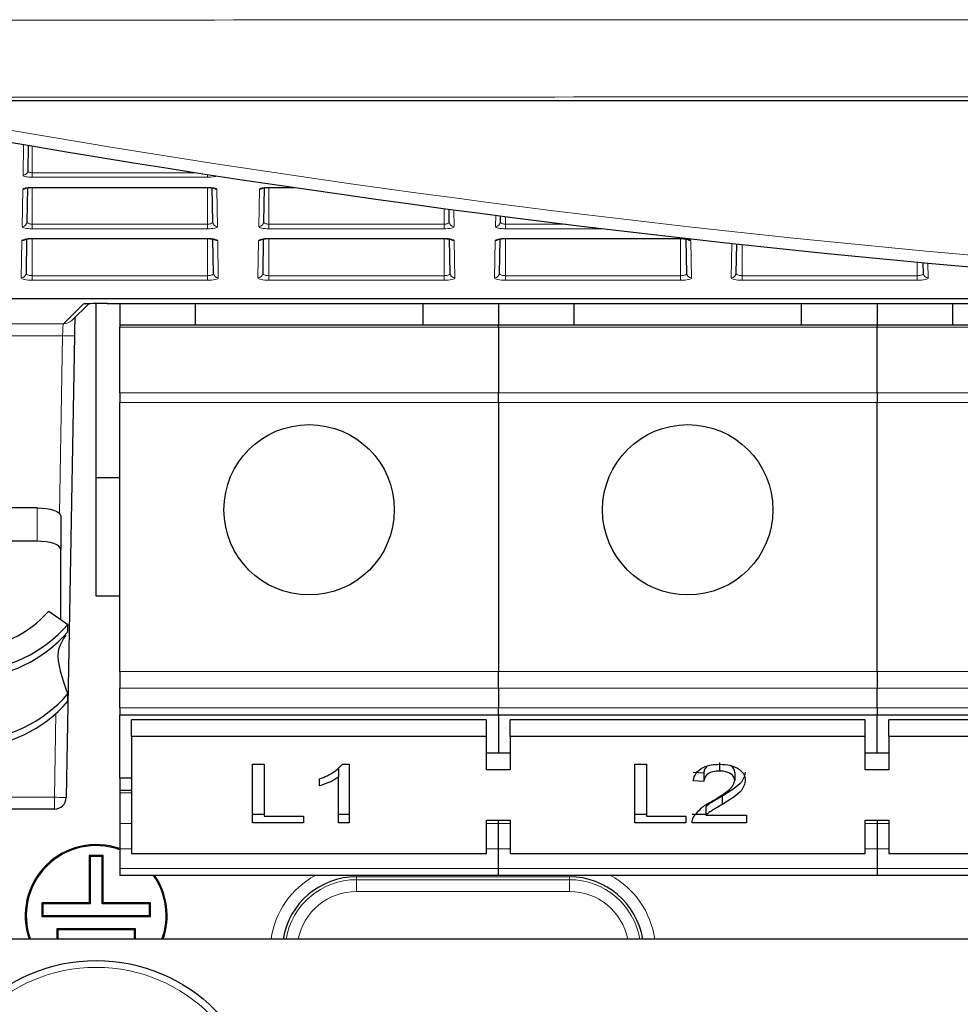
# Paper-space layout 'Blatt3' of a CAD drawing. Header units: millimetres. Extents: x 5 to 418, y 2 to 292.
# Tile 6 of 56: x 63 to 77, y 131 to 145. Entities that reach past the tile are written whole.
import ezdxf

# ---------------------------------------------------------------- set-up
doc = ezdxf.new("R2010")
doc.units = ezdxf.units.MM

psp = doc.layouts.new('Blatt3')

# ---------------------------------------------------------------- linework, layer by layer
at = {"color": 7, "linetype": 'Continuous', "lineweight": 25}
for p, q in [((122.0189, 144.202), (60.9627, 144.202)), ((63.5347, 143.574), (63.5285, 143.2165)), ((63.5243, 142.976), (63.5159, 142.4938)), ((63.5908, 142.9806), (66.0574, 142.9806)), ((66.1323, 142.4938), (66.1239, 142.9762)), ((66.8576, 142.976), (66.8492, 142.4938)), ((66.9241, 142.9806), (67.2795, 142.9806)), ((69.4657, 142.4938), (69.4625, 142.6748)), ((70.184, 142.5802), (70.1825, 142.4938)), ((63.5117, 142.2548), (63.5032, 141.7711)), ((63.5908, 142.2606), (63.5908, 142.2621)), ((63.5908, 142.2606), (66.0574, 142.2606)), ((66.145, 141.7711), (66.1365, 142.2548)), ((66.845, 142.2548), (66.8366, 141.7711)), ((66.9241, 142.2606), (66.9241, 142.2621)), ((66.9241, 142.2606), (69.3908, 142.2606)), ((69.4783, 141.7711), (69.4698, 142.2548)), ((70.1574, 142.2513), (70.1574, 142.2501)), ((70.1783, 142.2548), (70.1699, 141.7711)), ((70.2574, 142.2606), (70.2574, 142.2621)), ((70.2574, 142.2606), (72.7241, 142.2606)), ((72.8116, 141.7711), (72.8032, 142.2548)), ((73.5105, 142.1854), (73.5032, 141.7711)), ((76.145, 141.7711), (76.1423, 141.9209)), ((64.1458, 141.107), (64.3862, 141.3432)), ((64.4908, 138.8897), (64.4908, 141.3447)), ((64.6478, 141.3454), (84.8418, 141.3454)), ((64.8241, 141.3454), (64.8241, 141.0397)), ((65.8908, 141.0397), (65.8908, 141.3454)), ((69.0908, 141.3454), (69.0908, 141.0397)), ((70.1574, 141.3454), (70.1574, 141.0397)), ((71.2241, 141.0397), (71.2241, 141.3454)), ((74.4241, 141.3454), (74.4241, 141.0397)), ((75.4908, 141.3454), (75.4908, 141.0397)), ((76.5574, 141.0397), (76.5574, 141.3454)), ((70.1574, 141.0397), (64.8241, 141.0397)), ((64.8241, 141.0397), (64.8241, 141.0117)), ((64.8241, 140.0892), (64.8241, 141.0117)), ((70.1574, 141.0117), (70.1574, 141.0397)), ((75.4908, 141.0397), (70.1574, 141.0397)), ((70.1574, 141.0117), (70.1574, 140.0892)), ((80.8241, 141.0397), (75.4908, 141.0397)), ((75.4908, 141.0397), (75.4908, 141.0117)), ((75.4908, 140.0892), (75.4908, 141.0117)), ((64.184, 140.8896), (64.0684, 134.3868)), ((64.8241, 140.0892), (64.8241, 139.9505)), ((70.1574, 139.9505), (70.1574, 140.0892)), ((75.4908, 140.0892), (75.4908, 139.9505)), ((64.8241, 136.1611), (64.8241, 139.9505)), ((70.1574, 139.9505), (70.1574, 136.1611)), ((75.4908, 136.1611), (75.4908, 139.9505)), ((64.8241, 138.8897), (64.4908, 138.8897)), ((64.4908, 137.223), (64.4908, 138.8897)), ((63.6574, 138.4666), (61.1574, 138.4666)), ((63.9908, 138.3526), (63.9908, 137.8827)), ((63.6574, 137.9967), (61.1574, 137.9967)), ((63.9908, 136.8957), (63.9908, 137.8827)), ((64.8241, 137.223), (64.4908, 137.223)), ((63.8235, 137.013), (64.0908, 136.8255)), ((64.0908, 136.7218), (64.0908, 136.8255)), ((64.8241, 136.1611), (64.8241, 135.9254)), ((70.1574, 135.9254), (70.1574, 136.1611)), ((75.4908, 136.1611), (75.4908, 135.9254)), ((64.0908, 135.7425), (64.0908, 135.8462)), ((64.8241, 135.6493), (64.8241, 135.9254)), ((70.1574, 135.9254), (70.1574, 135.6493)), ((75.4908, 135.6493), (75.4908, 135.9254)), ((64.8241, 135.6493), (64.8241, 135.5517)), ((64.8241, 135.5517), (70.1574, 135.5517)), ((64.8241, 134.6593), (64.8241, 135.5517)), ((70.1574, 135.5517), (70.1574, 135.6493)), ((70.1574, 135.5517), (75.4908, 135.5517)), ((70.1574, 135.5517), (70.1574, 135.0099)), ((75.4908, 135.6493), (75.4908, 135.5517)), ((75.4908, 135.5517), (80.8241, 135.5517)), ((75.4908, 135.0099), (75.4908, 135.5517)), ((64.9908, 135.2456), (64.9908, 135.4813)), ((69.9908, 135.4813), (64.9908, 135.4813)), ((69.9908, 135.2456), (69.9908, 135.4813)), ((70.3241, 135.2456), (70.3241, 135.4813)), ((75.3241, 135.4813), (70.3241, 135.4813)), ((75.3241, 135.2456), (75.3241, 135.4813)), ((75.6574, 135.2456), (75.6574, 135.4813)), ((80.6574, 135.4813), (75.6574, 135.4813)), ((69.9908, 135.2456), (64.9908, 135.2456)), ((64.9908, 135.2456), (64.9908, 133.5957)), ((69.9908, 134.7742), (69.9908, 135.2456)), ((70.3241, 135.2456), (70.3241, 134.7742)), ((75.3241, 135.2456), (70.3241, 135.2456)), ((75.3241, 134.7742), (75.3241, 135.2456)), ((75.6574, 135.2456), (75.6574, 134.7742)), ((80.6574, 135.2456), (75.6574, 135.2456)), ((70.3241, 135.0099), (69.9908, 135.0099)), ((75.6574, 135.0099), (75.3241, 135.0099)), ((66.6947, 134.8549), (66.8592, 134.8549)), ((66.6947, 134.0299), (66.6947, 134.8549)), ((66.8592, 134.8549), (66.8592, 134.1251)), ((67.9595, 134.8549), (68.0558, 134.8549)), ((68.0558, 134.8549), (68.0558, 134.0299)), ((72.0793, 134.8549), (72.2438, 134.8549)), ((72.0793, 134.0299), (72.0793, 134.8549)), ((72.2438, 134.8549), (72.2438, 134.1251)), ((73.2726, 134.8775), (73.2726, 134.7597)), ((67.9062, 134.7906), (67.8641, 134.7682)), ((67.9062, 134.7906), (67.9062, 134.6728)), ((70.3241, 134.7742), (69.9908, 134.7742)), ((73.0515, 134.7295), (72.902, 134.74)), ((73.0515, 134.7295), (73.0515, 134.6116)), ((73.4853, 134.744), (73.4853, 134.6262)), ((75.6574, 134.7742), (75.3241, 134.7742)), ((64.9908, 134.6593), (64.8241, 134.6593)), ((64.8241, 134.6593), (64.8241, 134.4868)), ((67.637, 134.5511), (67.637, 134.6486)), ((67.9062, 134.0299), (67.9062, 134.6728)), ((73.0515, 134.6116), (72.902, 134.6222)), ((64.9908, 134.4868), (64.8241, 134.4868)), ((64.8241, 134.4868), (64.8241, 134.4507)), ((64.8241, 134.4507), (64.8241, 134.0201)), ((73.3112, 134.4066), (73.3112, 134.2887)), ((63.9018, 134.2231), (61.1493, 134.2231)), ((66.8592, 134.1478), (66.6947, 134.1478)), ((68.0558, 134.1478), (67.9062, 134.1478)), ((72.2438, 134.1478), (72.0793, 134.1478)), ((73.0791, 134.1478), (72.887, 134.1478)), ((73.0791, 134.2535), (73.0791, 134.1357)), ((64.8241, 134.0201), (64.8241, 133.6635)), ((67.4127, 134.0299), (66.6947, 134.0299)), ((66.8592, 134.1251), (67.4127, 134.1251)), ((67.4127, 134.1251), (67.4127, 134.0299)), ((68.0558, 134.0299), (67.9062, 134.0299)), ((69.9908, 134.0671), (70.3241, 134.0671)), ((69.9908, 133.5957), (69.9908, 134.0671)), ((70.1574, 134.0201), (70.1574, 134.0671)), ((70.1574, 133.6635), (70.1574, 134.0201)), ((70.3241, 134.0671), (70.3241, 133.5957)), ((72.7973, 134.0299), (72.0793, 134.0299)), ((72.2438, 134.1251), (72.7973, 134.1251)), ((72.7973, 134.1251), (72.7973, 134.0299)), ((73.6498, 134.0299), (72.887, 134.0299)), ((73.0791, 134.1357), (73.6498, 134.1357)), ((73.6498, 134.1357), (73.6498, 134.0299)), ((75.3241, 134.0671), (75.6574, 134.0671)), ((75.3241, 133.5957), (75.3241, 134.0671)), ((75.4908, 134.0671), (75.4908, 134.0201)), ((75.4908, 134.0201), (75.4908, 133.6635)), ((75.6574, 134.0671), (75.6574, 133.5957)), ((64.8241, 133.6635), (64.8241, 133.3874)), ((64.9908, 133.5957), (69.9908, 133.5957)), ((70.1574, 133.3874), (70.1574, 133.6635)), ((70.3241, 133.5957), (75.3241, 133.5957)), ((75.4908, 133.6635), (75.4908, 133.3874)), ((75.6574, 133.5957), (80.6574, 133.5957)), ((64.3928, 133.571), (64.3928, 132.9043)), ((64.3928, 133.571), (64.4074, 133.5564)), ((64.5887, 133.571), (64.3928, 133.571)), ((64.4074, 133.5564), (64.4074, 132.8897)), ((64.5741, 133.5564), (64.4074, 133.5564)), ((64.5887, 133.571), (64.5741, 133.5564)), ((64.5741, 132.8897), (64.5741, 133.5564)), ((64.5887, 132.9043), (64.5887, 133.571)), ((64.8241, 133.3874), (64.8241, 133.2897)), ((70.1574, 133.2897), (70.1574, 133.3874)), ((75.4908, 133.3874), (75.4908, 133.2897)), ((70.1574, 133.2897), (64.8241, 133.2897)), ((75.4908, 133.2897), (70.1574, 133.2897)), ((80.8241, 133.2897), (75.4908, 133.2897)), ((63.7262, 132.9043), (63.7408, 132.8897)), ((64.3928, 132.9043), (63.7262, 132.9043)), ((63.7262, 132.9043), (63.7262, 132.7085)), ((63.7408, 132.8897), (63.7408, 132.7231)), ((64.4074, 132.8897), (63.7408, 132.8897)), ((64.3928, 132.9043), (64.4074, 132.8897)), ((64.5887, 132.9043), (64.5741, 132.8897)), ((65.2408, 132.8897), (64.5741, 132.8897)), ((65.2553, 132.9043), (64.5887, 132.9043)), ((65.2553, 132.9043), (65.2408, 132.8897)), ((65.2408, 132.7231), (65.2408, 132.8897)), ((65.2553, 132.7085), (65.2553, 132.9043)), ((63.7262, 132.7085), (63.7408, 132.7231)), ((63.7262, 132.7085), (65.2553, 132.7085)), ((63.7408, 132.7231), (65.2408, 132.7231)), ((65.2553, 132.7085), (65.2408, 132.7231)), ((63.9345, 132.5376), (63.9345, 132.3897)), ((63.9345, 132.5376), (63.9491, 132.5231)), ((65.047, 132.5376), (63.9345, 132.5376)), ((63.9491, 132.5231), (63.9491, 132.3897)), ((65.0324, 132.5231), (63.9491, 132.5231)), ((65.047, 132.5376), (65.0324, 132.5231)), ((65.0324, 132.3897), (65.0324, 132.5231)), ((65.047, 132.3897), (65.047, 132.5376)), ((120.4908, 132.3897), (62.4908, 132.3897))]:
    psp.add_line(p, q, dxfattribs=at)
at = {"color": 7, "linetype": 'Continuous', "lineweight": 18}
for p, q in [((63.4618, 143.1524), (63.4694, 143.5852)), ((63.5908, 143.5645), (63.5908, 143.189)), ((63.5908, 143.1249), (63.5908, 143.189)), ((63.5908, 143.189), (65.9007, 143.189)), ((66.0574, 143.1249), (66.0574, 143.1647)), ((66.0574, 143.1249), (63.5908, 143.1249)), ((63.4492, 142.4297), (63.4583, 142.954)), ((63.5908, 142.9821), (66.0574, 142.9821)), ((63.5908, 142.9806), (63.5908, 142.9821)), ((63.5908, 142.9806), (63.5908, 142.4636)), ((66.0574, 142.9806), (66.0574, 142.9821)), ((66.0574, 142.9806), (66.0574, 142.4636)), ((66.1898, 142.954), (66.199, 142.4297)), ((66.7825, 142.4297), (66.7917, 142.954)), ((66.9241, 142.9821), (67.2696, 142.9821)), ((66.9241, 142.9806), (66.9241, 142.9821)), ((66.9241, 142.9806), (66.9241, 142.4636)), ((69.3908, 142.6844), (69.3908, 142.4636)), ((69.5282, 142.6661), (69.5323, 142.4297)), ((63.5908, 142.3995), (63.5908, 142.4636)), ((63.5908, 142.4636), (66.0574, 142.4636)), ((66.0574, 142.3995), (66.0574, 142.4636)), ((66.9241, 142.3995), (66.9241, 142.4636)), ((66.9241, 142.4636), (69.3908, 142.4636)), ((69.3908, 142.3995), (69.3908, 142.4636)), ((70.1159, 142.4297), (70.1186, 142.5887)), ((70.2574, 142.5708), (70.2574, 142.4636)), ((70.2574, 142.3995), (70.2574, 142.4636)), ((70.2574, 142.4636), (71.1095, 142.4636)), ((66.0574, 142.3995), (63.5908, 142.3995)), ((69.3908, 142.3995), (66.9241, 142.3995)), ((71.6362, 142.3995), (70.2574, 142.3995)), ((63.4366, 141.707), (63.4457, 142.2313)), ((63.5908, 142.2621), (66.0574, 142.2621)), ((63.5908, 142.2606), (63.5908, 141.7382)), ((66.0574, 142.2606), (66.0574, 142.2621)), ((66.0574, 142.2606), (66.0574, 141.7382)), ((66.2025, 142.2313), (66.2116, 141.707)), ((66.7699, 141.707), (66.7791, 142.2313)), ((66.9241, 142.2621), (69.3908, 142.2621)), ((66.9241, 142.2606), (66.9241, 141.7382)), ((69.3908, 142.2606), (69.3908, 142.2621)), ((69.3908, 142.2606), (69.3908, 141.7382)), ((69.5358, 142.2313), (69.5449, 141.707)), ((70.1032, 141.707), (70.1124, 142.2313)), ((70.2574, 142.2621), (72.7241, 142.2621)), ((70.2574, 142.2606), (70.2574, 141.7382)), ((72.7241, 142.2606), (72.7241, 142.2621)), ((72.7241, 142.2606), (72.7241, 141.7382)), ((72.8691, 142.2313), (72.8783, 141.707)), ((73.4366, 141.707), (73.4451, 142.1925)), ((73.5908, 142.1767), (73.5908, 141.7382)), ((76.0574, 141.9288), (76.0574, 141.7382)), ((76.208, 141.9149), (76.2116, 141.707)), ((63.5908, 141.6741), (63.5908, 141.7382)), ((63.5908, 141.7382), (66.0574, 141.7382)), ((66.0574, 141.6741), (63.5908, 141.6741)), ((66.0574, 141.6741), (66.0574, 141.7382)), ((66.9241, 141.6741), (66.9241, 141.7382)), ((66.9241, 141.7382), (69.3908, 141.7382)), ((69.3908, 141.6741), (66.9241, 141.6741)), ((69.3908, 141.6741), (69.3908, 141.7382)), ((70.2574, 141.6741), (70.2574, 141.7382)), ((70.2574, 141.7382), (72.7241, 141.7382)), ((72.7241, 141.6741), (70.2574, 141.6741)), ((72.7241, 141.6741), (72.7241, 141.7382)), ((73.5908, 141.6741), (73.5908, 141.7382)), ((73.5908, 141.7382), (76.0574, 141.7382)), ((76.0574, 141.6741), (73.5908, 141.6741)), ((76.0574, 141.6741), (76.0574, 141.7382)), ((55.4716, 141.4157), (83.267, 141.4157)), ((83.3405, 141.4121), (55.4716, 141.4121)), ((64.029, 141.0592), (64.3144, 141.3396)), ((64.3144, 141.3396), (64.3414, 141.3418)), ((62.9908, 141.0592), (64.029, 141.0592)), ((64.8241, 141.0117), (70.1574, 141.0117)), ((70.1574, 141.0117), (75.4908, 141.0117)), ((75.4908, 141.0117), (80.8241, 141.0117)), ((64.0173, 140.8926), (62.9908, 140.8926)), ((63.9729, 138.3894), (64.0173, 140.8926)), ((70.1574, 140.0892), (64.8241, 140.0892)), ((75.4908, 140.0892), (70.1574, 140.0892)), ((80.8241, 140.0892), (75.4908, 140.0892)), ((64.8241, 139.9505), (70.1574, 139.9505)), ((70.1574, 139.9505), (75.4908, 139.9505)), ((75.4908, 139.9505), (80.8241, 139.9505)), ((63.6574, 137.9967), (63.6574, 138.4666)), ((70.1574, 136.1611), (64.8241, 136.1611)), ((75.4908, 136.1611), (70.1574, 136.1611)), ((80.8241, 136.1611), (75.4908, 136.1611)), ((64.8241, 135.9254), (70.1574, 135.9254)), ((70.1574, 135.9254), (75.4908, 135.9254)), ((75.4908, 135.9254), (80.8241, 135.9254)), ((63.9018, 134.3897), (63.9227, 135.5677)), ((70.1574, 135.6493), (64.8241, 135.6493)), ((75.4908, 135.6493), (70.1574, 135.6493)), ((80.8241, 135.6493), (75.4908, 135.6493)), ((64.8241, 134.4507), (64.9908, 134.4507)), ((61.1493, 134.3897), (63.9018, 134.3897)), ((63.9018, 134.3897), (63.9018, 134.2231)), ((64.9908, 134.0201), (64.8241, 134.0201)), ((70.1574, 134.0201), (69.9908, 134.0201)), ((70.3241, 134.0201), (70.1574, 134.0201)), ((75.4908, 134.0201), (75.3241, 134.0201)), ((75.6574, 134.0201), (75.4908, 134.0201)), ((64.8241, 133.6635), (64.9908, 133.6635)), ((69.9908, 133.6635), (70.3241, 133.6635)), ((75.3241, 133.6635), (75.4908, 133.6635)), ((75.4908, 133.6635), (75.6574, 133.6635)), ((70.1574, 133.3874), (64.8241, 133.3874)), ((75.4908, 133.3874), (70.1574, 133.3874)), ((80.8241, 133.3874), (75.4908, 133.3874)), ((68.1574, 133.2696), (68.1574, 133.2897)), ((71.1574, 133.2696), (68.1574, 133.2696)), ((68.1574, 133.2696), (68.1574, 133.2288)), ((68.1574, 133.2288), (71.1574, 133.2288)), ((68.1574, 133.2288), (68.1574, 133.0622)), ((71.1574, 133.2696), (71.1574, 133.2897)), ((71.1574, 133.2288), (71.1574, 133.2696)), ((71.1574, 133.2288), (71.1574, 133.0622)), ((71.1574, 133.0622), (68.1574, 133.0622))]:
    psp.add_line(p, q, dxfattribs=at)
at = {"color": 7, "linetype": 'Continuous', "lineweight": 18, "flags": 128}
for points in [[(64.0173, 140.8926), (64.0502, 140.892), (64.0818, 140.8915), (64.1108, 140.8909), (64.1362, 140.8905), (64.1569, 140.8901), (64.1721, 140.8899), (64.1813, 140.8897), (64.184, 140.8896)], [(63.9018, 134.3897), (63.9347, 134.3891), (63.9663, 134.3886), (63.9953, 134.3881), (64.0207, 134.3876), (64.0414, 134.3872), (64.0566, 134.387), (64.0657, 134.3868), (64.0684, 134.3868)]]:
    psp.add_lwpolyline(points, dxfattribs=at)
at = {"color": 7, "linetype": 'Continuous', "lineweight": 25, "flags": 128}
for points in [[(63.6574, 138.4666), (63.7225, 138.4644), (63.785, 138.4579), (63.8426, 138.4474), (63.8931, 138.4332), (63.9346, 138.4159), (63.9654, 138.3962), (63.9844, 138.3748), (63.9908, 138.3526)], [(63.9908, 137.8827), (63.9844, 137.905), (63.9654, 137.9264), (63.9346, 137.9461), (63.8931, 137.9633), (63.8426, 137.9775), (63.785, 137.9881), (63.7225, 137.9945), (63.6574, 137.9967)]]:
    psp.add_lwpolyline(points, dxfattribs=at)
at = {"color": 7, "linetype": 'Continuous', "lineweight": 25}
for centre, radius in [((67.4908, 138.4397), 1.2), ((72.8241, 138.4397), 1.2), ((64.4908, 129.7231), 2.3667)]:
    psp.add_circle(centre, radius, dxfattribs=at)
at = {"color": 7, "linetype": 'Continuous', "lineweight": 18}
psp.add_circle((64.4908, 129.7231), 2.2704, dxfattribs=at)
at = {"color": 7, "linetype": 'Continuous', "lineweight": 25}
for centre, radius, start, end in [((91.4908, 307.8794), 166.6667, 259.163911, 280.836089), ((62.6566, 138.0306), 1.5483, 224.47544, 318.90882), ((62.6564, 138.0631), 1.8945, 224.46963, 319.21385), ((62.6563, 137.9595), 1.8946, 224.60787, 319.21209), ((62.6563, 137.0838), 1.8946, 224.60783, 319.21193), ((62.6564, 136.98), 1.8945, 224.46989, 319.21359), ((63.9018, 134.3897), 0.1667, 270.00369, 358.98658), ((64.4908, 132.7231), 1, 70.52878, 199.47122), ((64.4908, 132.7231), 0.9854, 70.22875, 199.77125), ((64.4908, 132.7231), 0.9854, 340.22875, 35.10326), ((64.4908, 132.7231), 1, 340.52878, 34.51811), ((68.1574, 132.2231), 1.0466, 90, 170.83686), ((71.1574, 132.2231), 1.0466, 9.16314, 90)]:
    psp.add_arc(centre, radius, start, end, dxfattribs=at)
at = {"color": 7, "linetype": 'Continuous', "lineweight": 18}
for centre, radius, start, end in [((91.4908, 307.8794), 166.5, 259.434941, 280.565059), ((63.4626, 143.2183), 0.0659, 269.33687, 358.37495), ((63.4585, 143.0215), 0.0675, 269.86234, 308.08723), ((66.1897, 143.0215), 0.0675, 231.79763, 270.13023), ((66.7918, 143.0215), 0.0675, 269.86962, 308.07995), ((63.45, 142.4957), 0.0659, 269.34348, 358.37066), ((66.1982, 142.4957), 0.0659, 181.62933, 270.65441), ((66.7833, 142.4957), 0.0659, 269.34559, 358.37067), ((69.5316, 142.4957), 0.0659, 181.62933, 270.65441), ((70.1166, 142.4957), 0.0659, 269.34453, 358.37067), ((63.4459, 142.2988), 0.0675, 269.87133, 309.71641), ((66.2023, 142.2988), 0.0675, 230.11822, 270.13254), ((66.7792, 142.2988), 0.0675, 269.87133, 309.71641), ((69.5356, 142.2988), 0.0675, 230.12192, 270.13094), ((70.1126, 142.2988), 0.0675, 269.87049, 309.7183), ((72.869, 142.2988), 0.0675, 230.12007, 270.13174), ((63.4373, 141.773), 0.0659, 269.34027, 358.376), ((66.2109, 141.773), 0.0659, 181.6249, 270.65884), ((66.7707, 141.773), 0.0659, 269.33905, 358.37509), ((69.5442, 141.773), 0.0659, 181.62491, 270.66095), ((70.104, 141.773), 0.0659, 269.3401, 358.3751), ((72.8775, 141.773), 0.0659, 181.6249, 270.6599), ((73.4373, 141.773), 0.0659, 269.3401, 358.3751), ((76.2109, 141.773), 0.0659, 181.62446, 270.66034), ((64.029, 141.2258), 0.1666, 269.97795, 314.49182), ((68.1574, 132.2231), 1.2132, 118.45528, 172.10412), ((68.1574, 132.2231), 1.0058, 90, 170.46146), ((71.1574, 132.2231), 1.0058, 9.53854, 90), ((71.1574, 132.2231), 1.2132, 7.89588, 61.54472), ((68.1574, 132.2231), 0.8391, 90, 168.54377), ((71.1574, 132.2231), 0.8391, 11.45623, 90)]:
    psp.add_arc(centre, radius, start, end, dxfattribs=at)
for centre, major_axis, ratio, start_param, end_param in [((63.5908, 143.1523), (0.129, 0), 0.212558, 3.1378825, 4.712389), ((66.0574, 143.1523), (0.129, 0), 0.212558, 4.712389, 6.0299201), ((63.5908, 142.9539), (0.1324, 0), 0.212558, 1.5707963, 3.1378825), ((66.0574, 142.9539), (0.1324, 0), 0.212558, 0.0037102, 1.5707963), ((66.9241, 142.9539), (0.1324, 0), 0.212558, 1.5707963, 3.1378825), ((63.5908, 142.4296), (0.1416, 0), 0.212558, 3.1378825, 4.712389), ((66.0574, 142.4296), (0.1416, 0), 0.212558, 4.712389, 6.2868955), ((66.9241, 142.4296), (0.1416, 0), 0.212558, 3.1378825, 4.712389), ((69.3908, 142.4296), (0.1416, 0), 0.212558, 4.712389, 6.2868955), ((70.2574, 142.4296), (0.1416, 0), 0.212558, 3.1378825, 4.712389), ((63.5908, 142.2312), (0.145, 0), 0.212558, 1.5707963, 3.1378825), ((66.0574, 142.2312), (0.145, 0), 0.212558, 0.0037102, 1.5707963), ((66.9241, 142.2312), (0.145, 0), 0.212558, 1.5707963, 3.1378825), ((69.3908, 142.2312), (0.145, 0), 0.212558, 0.0037102, 1.5707963), ((70.2574, 142.2312), (0.145, 0), 0.212558, 1.5707963, 3.1378825), ((72.7241, 142.2312), (0.145, 0), 0.212558, 0.0037102, 1.5707963), ((63.5908, 141.7069), (0.1542, 0), 0.212558, 3.1378825, 4.712389), ((66.0574, 141.7069), (0.1542, 0), 0.212558, 4.712389, 6.2868955), ((66.9241, 141.7069), (0.1542, 0), 0.212558, 3.1378825, 4.712389), ((69.3908, 141.7069), (0.1542, 0), 0.212558, 4.712389, 6.2868955), ((70.2574, 141.7069), (0.1542, 0), 0.212558, 3.1378825, 4.712389), ((72.7241, 141.7069), (0.1542, 0), 0.212558, 4.712389, 6.2868955), ((73.5908, 141.7069), (0.1542, 0), 0.212558, 3.1378825, 4.712389), ((76.0574, 141.7069), (0.1542, 0), 0.212558, 4.712389, 6.2868955), ((64.6477, 141.3395), (0.3334, 0), 0.0174523, 2.8514039, 3.1238292), ((64.0232, 140.8926), (0.0059, 0.1667), 0.0348716, 0.0186938, 1.5720368)]:
    psp.add_ellipse(centre, major_axis=major_axis, ratio=ratio, start_param=start_param, end_param=end_param, dxfattribs=at)
at = {"color": 7, "linetype": 'Continuous', "lineweight": 25}
for centre, major_axis, start_param, end_param in [((64.6477, 141.3395), (0.3334, 0), 1.5704862, 2.8514039), ((64.1898, 140.8896), (0.0059, 0.3333), 0.6687675, 1.5711065)]:
    psp.add_ellipse(centre, major_axis=major_axis, ratio=0.0174523, start_param=start_param, end_param=end_param, dxfattribs=at)
at = {"color": 7, "linetype": 'Continuous', "lineweight": 18}
for points, knots in [([(56.4346, 145.3315), (57.737, 145.3329), (61.8578, 145.3373), (68.8076, 145.3423), (78.2197, 145.3445), (88.4522, 145.3445), (95.8365, 145.3327), (99.4741, 145.3327), (99.4741, 145.3327)], [0, 0, 0, 0, 0.0909036, 0.287602, 0.4844278, 0.7466181, 0.9999995, 1, 1, 1, 1]), ([(99.3885, 144.2454), (95.7727, 144.2488), (88.411, 144.2556), (78.2221, 144.2577), (68.8422, 144.255), (61.9167, 144.2501), (57.8095, 144.2456), (56.5116, 144.2442)], [0, 0, 0, 0, 0.2531661, 0.515433, 0.7122522, 0.9090713, 1, 1, 1, 1]), ([(63.5285, 143.2165), (63.5292, 143.2132), (63.5307, 143.2065), (63.5429, 143.1978), (63.5607, 143.1917), (63.5779, 143.1892), (63.5879, 143.189), (63.5908, 143.189)], [0, 0, 0, 0, 0.2396814, 0.4797087, 0.707879, 0.9161785, 1, 1, 1, 1]), ([(63.5159, 142.4938), (63.5171, 142.4895), (63.5193, 142.4817), (63.5364, 142.472), (63.5584, 142.4658), (63.5779, 142.4637), (63.5885, 142.4636), (63.5908, 142.4636)], [0, 0, 0, 0, 0.27831932, 0.51497091, 0.73837337, 0.94510298, 1, 1, 1, 1]), ([(66.0574, 142.4636), (66.0654, 142.4639), (66.0813, 142.4645), (66.1026, 142.469), (66.1195, 142.4759), (66.1305, 142.4845), (66.1317, 142.4908), (66.1323, 142.4938)], [0, 0, 0, 0, 0.1940296, 0.3878628, 0.5882409, 0.8021526, 1, 1, 1, 1]), ([(66.8492, 142.4938), (66.8504, 142.4895), (66.8527, 142.4817), (66.8697, 142.472), (66.8917, 142.4658), (66.9112, 142.4637), (66.9219, 142.4636), (66.9241, 142.4636)], [0, 0, 0, 0, 0.2783195, 0.5149713, 0.7383739, 0.9451232, 1, 1, 1, 1]), ([(69.3908, 142.4636), (69.3987, 142.4639), (69.4146, 142.4645), (69.436, 142.469), (69.4529, 142.4759), (69.4638, 142.4845), (69.4651, 142.4908), (69.4657, 142.4938)], [0, 0, 0, 0, 0.1940484, 0.3878804, 0.5882434, 0.8021539, 1, 1, 1, 1]), ([(70.1825, 142.4938), (70.1837, 142.4895), (70.186, 142.4817), (70.203, 142.472), (70.2251, 142.4658), (70.2445, 142.4637), (70.2552, 142.4636), (70.2574, 142.4636)], [0, 0, 0, 0, 0.2783193, 0.514978, 0.7383821, 0.9451229, 1, 1, 1, 1]), ([(63.5032, 141.7711), (63.5043, 141.7671), (63.5064, 141.7592), (63.5234, 141.7489), (63.5479, 141.7416), (63.572, 141.7385), (63.5863, 141.7383), (63.5908, 141.7382)], [0, 0, 0, 0, 0.2380731, 0.4723133, 0.6967981, 0.9068313, 1, 1, 1, 1]), ([(66.0574, 141.7382), (66.0667, 141.7385), (66.0854, 141.7392), (66.1104, 141.7442), (66.1302, 141.7517), (66.1428, 141.7611), (66.1443, 141.7679), (66.145, 141.7711)], [0, 0, 0, 0, 0.1956717, 0.3911743, 0.5932184, 0.8072817, 1, 1, 1, 1]), ([(66.8366, 141.7711), (66.8376, 141.7671), (66.8397, 141.7592), (66.8567, 141.7489), (66.8812, 141.7416), (66.9053, 141.7385), (66.9197, 141.7383), (66.9241, 141.7382)], [0, 0, 0, 0, 0.2380728, 0.4723241, 0.6968113, 0.9068303, 1, 1, 1, 1]), ([(69.3908, 141.7382), (69.4001, 141.7385), (69.4187, 141.7392), (69.4438, 141.7442), (69.4636, 141.7517), (69.4762, 141.7611), (69.4776, 141.7679), (69.4783, 141.7711)], [0, 0, 0, 0, 0.1956707, 0.3911723, 0.5932154, 0.807285, 1, 1, 1, 1]), ([(70.1699, 141.7711), (70.171, 141.7671), (70.173, 141.7592), (70.1901, 141.7489), (70.2145, 141.7416), (70.2387, 141.7385), (70.253, 141.7383), (70.2574, 141.7382)], [0, 0, 0, 0, 0.2380749, 0.4723226, 0.6968104, 0.90683, 1, 1, 1, 1]), ([(72.7241, 141.7382), (72.7334, 141.7385), (72.752, 141.7392), (72.7771, 141.7442), (72.7969, 141.7517), (72.8095, 141.7611), (72.8109, 141.7679), (72.8116, 141.7711)], [0, 0, 0, 0, 0.1956716, 0.3911742, 0.5932123, 0.8072829, 1, 1, 1, 1]), ([(73.5032, 141.7711), (73.5043, 141.7671), (73.5064, 141.7592), (73.5234, 141.7489), (73.5479, 141.7416), (73.572, 141.7385), (73.5863, 141.7383), (73.5908, 141.7382)], [0, 0, 0, 0, 0.23807187, 0.47231796, 0.69680426, 0.90683062, 1, 1, 1, 1]), ([(76.0574, 141.7382), (76.0667, 141.7385), (76.0854, 141.7392), (76.1104, 141.7442), (76.1302, 141.7517), (76.1428, 141.7611), (76.1443, 141.7679), (76.145, 141.7711)], [0, 0, 0, 0, 0.195679, 0.3911804, 0.5932173, 0.8072829, 1, 1, 1, 1])]:
    psp.add_open_spline(points, degree=3, knots=knots, dxfattribs=at)
at = {"color": 7, "linetype": 'Continuous', "lineweight": 25}
for points, knots in [([(63.5052, 142.9753), (63.5041, 142.9743), (63.5008, 142.9713), (63.498, 142.9703), (63.4985, 142.9705), (63.5042, 142.9724), (63.5174, 142.9753), (63.5405, 142.9786), (63.567, 142.9804), (63.5847, 142.9806), (63.5908, 142.9806)], [0, 0, 0, 0, 0.0441795, 0.131713, 0.2198012, 0.3286264, 0.4734959, 0.6612795, 0.8845026, 1, 1, 1, 1]), ([(66.0574, 142.9806), (66.0698, 142.9804), (66.0938, 142.9799), (66.1234, 142.9766), (66.1414, 142.9732), (66.1495, 142.9705), (66.1493, 142.9706), (66.1492, 142.9706)], [0, 0, 0, 0, 0.2822544, 0.5468546, 0.7685831, 0.9291701, 1, 1, 1, 1]), ([(66.8385, 142.9753), (66.8374, 142.9743), (66.8341, 142.9713), (66.8314, 142.9703), (66.8319, 142.9705), (66.8376, 142.9724), (66.8508, 142.9753), (66.8739, 142.9786), (66.9003, 142.9804), (66.9181, 142.9806), (66.9241, 142.9806)], [0, 0, 0, 0, 0.0441795, 0.131713, 0.2198012, 0.3286264, 0.4734959, 0.6612795, 0.8845026, 1, 1, 1, 1]), ([(63.4935, 142.2536), (63.4922, 142.2525), (63.4887, 142.2494), (63.4864, 142.2486), (63.4878, 142.2492), (63.4955, 142.2517), (63.5122, 142.2552), (63.5404, 142.2589), (63.569, 142.2605), (63.5866, 142.2606), (63.5908, 142.2606)], [0, 0, 0, 0, 0.0503964, 0.1354171, 0.226025, 0.3418587, 0.4973881, 0.6963944, 0.9277237, 1, 1, 1, 1]), ([(66.0574, 142.2606), (66.0713, 142.2603), (66.0995, 142.2598), (66.1334, 142.2558), (66.1537, 142.2515), (66.1614, 142.2489), (66.1615, 142.2484), (66.1576, 142.2511), (66.1558, 142.2524)], [0, 0, 0, 0, 0.2404012, 0.4909028, 0.6759928, 0.8082774, 0.9082662, 1, 1, 1, 1]), ([(66.8268, 142.2536), (66.8255, 142.2525), (66.822, 142.2494), (66.8197, 142.2486), (66.8212, 142.2492), (66.8288, 142.2517), (66.8456, 142.2552), (66.8737, 142.2589), (66.9023, 142.2605), (66.9199, 142.2606), (66.9241, 142.2606)], [0, 0, 0, 0, 0.0504023, 0.1354231, 0.226031, 0.3418698, 0.4973993, 0.6963942, 0.9277237, 1, 1, 1, 1]), ([(69.3908, 142.2606), (69.4046, 142.2603), (69.4329, 142.2598), (69.4667, 142.2558), (69.487, 142.2515), (69.4947, 142.2489), (69.4949, 142.2484), (69.491, 142.2511), (69.4891, 142.2524)], [0, 0, 0, 0, 0.24040023, 0.49090078, 0.67598999, 0.80827407, 0.90826223, 1, 1, 1, 1]), ([(70.1601, 142.2536), (70.1588, 142.2525), (70.1553, 142.2494), (70.153, 142.2486), (70.1545, 142.2492), (70.1622, 142.2517), (70.1789, 142.2552), (70.207, 142.2589), (70.2357, 142.2605), (70.2532, 142.2606), (70.2574, 142.2606)], [0, 0, 0, 0, 0.0503997, 0.135421, 0.2260294, 0.3418663, 0.4973968, 0.6963928, 0.9277304, 1, 1, 1, 1]), ([(72.7241, 142.2606), (72.7379, 142.2603), (72.7662, 142.2598), (72.8001, 142.2558), (72.8203, 142.2515), (72.8281, 142.2489), (72.8282, 142.2484), (72.8243, 142.2511), (72.8224, 142.2524)], [0, 0, 0, 0, 0.2403948, 0.4908972, 0.675992, 0.8082748, 0.9082637, 1, 1, 1, 1]), ([(64.3354, 141.3413), (64.3353, 141.3413), (64.3345, 141.3412), (64.3365, 141.3414), (64.3384, 141.3415)], [0, 0, 0, 0, 0.0423075, 1, 1, 1, 1]), ([(64.0908, 135.8462), (64.0161, 136.065), (63.8942, 136.4221), (64.02, 136.6036), (64.0687, 136.6739)], [0, 0, 0, 0, 0.61285136, 1, 1, 1, 1]), ([(67.637, 134.6486), (67.7098, 134.6777), (67.8397, 134.7296), (67.9229, 134.8166), (67.9595, 134.8549)], [0, 0, 0, 0, 0.56042492, 1, 1, 1, 1]), ([(72.902, 134.6222), (72.9106, 134.6588), (72.9278, 134.7318), (73.028, 134.8127), (73.1533, 134.8501), (73.235, 134.8533), (73.2759, 134.8549)], [0, 0, 0, 0, 0.28023707, 0.55889122, 0.77913161, 1, 1, 1, 1]), ([(73.2759, 134.8549), (73.3268, 134.8524), (73.4284, 134.8474), (73.5499, 134.7903), (73.6241, 134.7118), (73.6313, 134.6554), (73.6349, 134.6272)], [0, 0, 0, 0, 0.2804821, 0.5596436, 0.7797482, 1, 1, 1, 1]), ([(73.4853, 134.744), (73.4821, 134.7656), (73.4765, 134.8032), (73.4374, 134.8282), (73.4208, 134.8388)], [0, 0, 0, 0, 0.5751111, 1, 1, 1, 1]), ([(73.0986, 134.828), (73.0845, 134.8132), (73.056, 134.7835), (73.053, 134.7476), (73.0515, 134.7295)], [0, 0, 0, 0, 0.495531, 1, 1, 1, 1]), ([(73.2726, 134.7597), (73.2404, 134.758), (73.176, 134.7546), (73.0985, 134.7175), (73.0571, 134.6653), (73.0534, 134.6295), (73.0515, 134.6116)], [0, 0, 0, 0, 0.2804126, 0.5594916, 0.7793708, 1, 1, 1, 1]), ([(73.4853, 134.6262), (73.4814, 134.6473), (73.4735, 134.6895), (73.4129, 134.7336), (73.3429, 134.7567), (73.2961, 134.7587), (73.2726, 134.7597)], [0, 0, 0, 0, 0.2790838, 0.5586097, 0.7790418, 1, 1, 1, 1]), ([(73.6349, 134.745), (73.627, 134.7056), (73.6112, 134.6266), (73.4858, 134.5124), (73.3774, 134.4467), (73.3112, 134.4066)], [0, 0, 0, 0, 0.27873902, 0.55883345, 1, 1, 1, 1]), ([(67.9062, 134.6728), (67.86, 134.6455), (67.7774, 134.5969), (67.6799, 134.5651), (67.637, 134.5511)], [0, 0, 0, 0, 0.5596833, 1, 1, 1, 1]), ([(73.1717, 134.3384), (73.2462, 134.3835), (73.35, 134.4463), (73.4647, 134.5444), (73.4784, 134.599), (73.4853, 134.6262)], [0, 0, 0, 0, 0.56131715, 0.78139005, 1, 1, 1, 1]), ([(73.6349, 134.6272), (73.627, 134.5878), (73.6112, 134.5088), (73.4858, 134.3946), (73.3774, 134.3289), (73.3112, 134.2887)], [0, 0, 0, 0, 0.2787466, 0.5588351, 1, 1, 1, 1]), ([(72.9027, 134.1033), (72.9401, 134.1545), (73.0071, 134.2463), (73.1212, 134.3102), (73.1717, 134.3384)], [0, 0, 0, 0, 0.5583629, 1, 1, 1, 1]), ([(73.3112, 134.4066), (73.2834, 134.3903), (73.2375, 134.3636), (73.1743, 134.3259), (73.1216, 134.293), (73.0933, 134.2667), (73.0791, 134.2535)], [0, 0, 0, 0, 0.3400366, 0.5600609, 0.7800909, 1, 1, 1, 1]), ([(73.3112, 134.2887), (73.2834, 134.2725), (73.2375, 134.2457), (73.1743, 134.2081), (73.1216, 134.1752), (73.0933, 134.1488), (73.0791, 134.1357)], [0, 0, 0, 0, 0.3400407, 0.5600631, 0.7800799, 1, 1, 1, 1]), ([(72.887, 134.0299), (72.8874, 134.0439), (72.8882, 134.0689), (72.8982, 134.0928), (72.9027, 134.1033)], [0, 0, 0, 0, 0.5599715, 1, 1, 1, 1])]:
    psp.add_open_spline(points, degree=3, knots=knots, dxfattribs=at)

doc.saveas('drawing.dxf')
